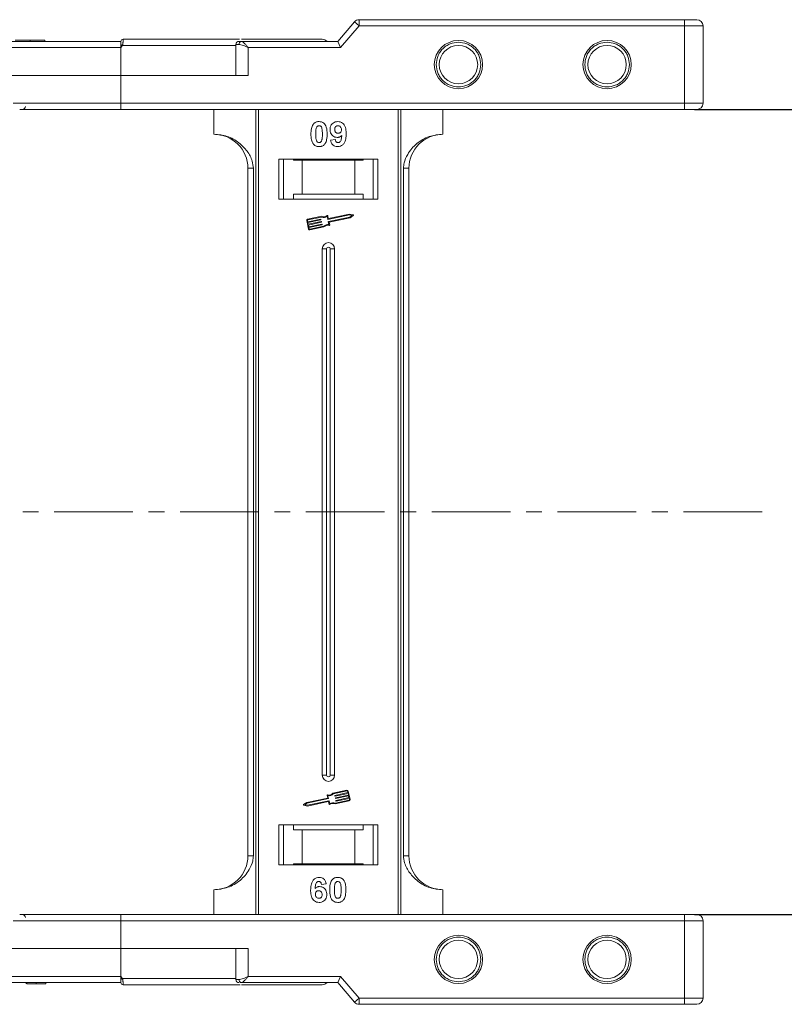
# Model space of a CAD drawing. Header units: millimetres. Extents: x -765 to 710, y 139 to 1172.
# Tile 28 of 76: x 415 to 538, y 366 to 525. Entities that reach past the tile are written whole.
import ezdxf

# ---------------------------------------------------------------- set-up
doc = ezdxf.new("R2010")
doc.units = ezdxf.units.MM
doc.linetypes.add('CENTERX2', pattern=[20.32, 12.7, -2.54, 2.54, -2.54])
doc.styles.get("Standard").update_dxf_attribs({"font": '仿宋_GB2312.ttf', "width": 0.8})
doc.dimstyles.new('副本 ISO-45.1', dxfattribs={"dimtxt": 10, "dimasz": 9, "dimexe": 6.5, "dimexo": 0.625, "dimgap": 2.5, "dimtad": 1, "dimdsep": 46, "dimtxsty": 'Standard', "dimcen": 2.5, "dimadec": 0, "dimazin": 0, "dimtfac": 1, "dimtmove": 0, "dimatfit": 3, "dimfxl": 0, "dimarcsym": 0})

# ---------------------------------------------------------------- blocks, each defined once
blk = doc.blocks.new('*D2843')
at = {"color": 0, "lineweight": -2}
for p, q in [((523.54, 510.49), (577.02, 510.49)), ((570.52, 389.49), (570.52, 501.49)), ((523.54, 380.49), (577.02, 380.49))]:
    blk.add_line(p, q, dxfattribs=at)
at = {"color": 0, "lineweight": 9}
for points in [[(569.02, 501.49), (572.02, 501.49), (570.52, 510.49)], [(569.02, 389.49), (572.02, 389.49), (570.52, 380.49)]]:
    blk.add_solid(points, dxfattribs=at)
at = {"layer": 'Defpoints', "color": 0, "lineweight": 9}
for p in [(522.91, 510.49), (570.52, 510.49), (522.91, 380.49)]:
    blk.add_point(p, dxfattribs=at)
at = {"color": 0, "lineweight": 9, "insert": (563.02, 445.49), "char_height": 10, "attachment_point": 5, "rotation": 90}
blk.add_mtext('130', dxfattribs=at)

msp = doc.modelspace()

# ---------------------------------------------------------------- linework, layer by layer
at = {"color": 7, "linetype": 'Continuous', "lineweight": 15}
for p, q in [((469.373, 523.993), (469.373, 524.993)), ((521.913, 524.993), (469.373, 524.993)), ((521.913, 523.993), (521.913, 524.993)), ((468.614, 524.644), (465.913, 521.493)), ((466.373, 520.493), (469.373, 523.993)), ((469.373, 523.993), (468.614, 524.644)), ((469.373, 523.993), (521.913, 523.993)), ((521.913, 523.993), (521.913, 511.493)), ((524.913, 523.993), (521.913, 523.993)), ((524.913, 511.493), (524.913, 523.993)), ((416.228, 521.493), (416.228, 521.693)), ((418.593, 521.493), (418.593, 521.693)), ((431.263, 521.843), (431.263, 521.843)), ((430.913, 521.493), (382.207, 521.493)), ((383.325, 520.493), (430.913, 520.493)), ((430.913, 521.491), (430.913, 521.493)), ((431.147, 520.843), (430.913, 520.493)), ((430.913, 520.493), (430.913, 515.993)), ((449.476, 520.843), (431.147, 520.843)), ((449.476, 520.993), (449.476, 515.993)), ((449.985, 520.993), (449.476, 520.993)), ((465.913, 521.493), (450.358, 521.493)), ((451.476, 520.493), (466.373, 520.493)), ((451.476, 515.993), (451.476, 520.493)), ((465.913, 521.493), (466.373, 520.493)), ((430.913, 515.993), (411.501, 515.993)), ((430.913, 511.493), (430.913, 515.993)), ((430.913, 515.993), (451.476, 515.993)), ((430.913, 511.493), (413.501, 511.493)), ((521.913, 511.493), (430.913, 511.493)), ((430.913, 510.493), (430.913, 511.493)), ((521.913, 510.493), (430.913, 510.493)), ((445.913, 510.493), (445.913, 506.493)), ((452.706, 510.493), (452.706, 445.493)), ((453.125, 445.493), (453.125, 510.493)), ((475.701, 510.493), (475.701, 445.493)), ((476.12, 445.493), (476.12, 510.493)), ((482.913, 506.493), (482.913, 510.493)), ((524.913, 511.493), (521.913, 511.493)), ((521.913, 510.493), (521.913, 511.493)), ((464.772, 505.537), (465.541, 505.621)), ((472.413, 502.493), (456.413, 502.493)), ((456.413, 502.493), (456.413, 495.993)), ((457.163, 502.493), (457.163, 495.993)), ((458.799, 502.293), (458.799, 502.493)), ((470.027, 502.493), (470.027, 502.293)), ((471.663, 495.993), (471.663, 502.493)), ((472.413, 495.993), (472.413, 502.493)), ((451.413, 500.993), (452.298, 500.993)), ((451.413, 500.993), (451.413, 445.493)), ((452.298, 445.493), (452.298, 500.993)), ((460.163, 502.293), (458.799, 502.293)), ((460.163, 496.793), (460.163, 502.293)), ((468.663, 502.293), (460.163, 502.293)), ((468.663, 502.293), (468.663, 496.793)), ((470.027, 502.293), (468.663, 502.293)), ((476.528, 500.993), (476.528, 445.493)), ((477.413, 500.993), (476.528, 500.993)), ((477.413, 445.493), (477.413, 500.993)), ((458.799, 496.793), (460.163, 496.793)), ((458.799, 495.993), (458.799, 496.793)), ((460.163, 496.793), (468.663, 496.793)), ((468.663, 496.793), (470.027, 496.793)), ((470.027, 496.793), (470.027, 495.993)), ((456.413, 495.993), (472.413, 495.993)), ((463.331, 493.246), (461.052, 492.764)), ((463.319, 493.123), (461.077, 492.65)), ((464.305, 492.762), (464.212, 493.206)), ((464.396, 492.901), (464.308, 493.316)), ((467.802, 493.47), (464.34, 492.739)), ((464.413, 492.394), (467.874, 493.125)), ((467.801, 493.59), (464.431, 492.878)), ((464.523, 492.297), (467.922, 493.015)), ((468.402, 493.472), (467.801, 493.59)), ((468.244, 493.384), (467.802, 493.47)), ((467.874, 493.125), (468.244, 493.384)), ((467.922, 493.015), (468.424, 493.366)), ((460.916, 492.556), (461.208, 491.177)), ((461.031, 492.58), (461.08, 492.35)), ((461.08, 492.35), (463.163, 492.79)), ((463.187, 492.675), (461.104, 492.235)), ((461.104, 492.235), (461.165, 491.948)), ((461.165, 491.948), (463.248, 492.388)), ((463.272, 492.273), (461.189, 491.833)), ((461.189, 491.833), (461.25, 491.546)), ((461.25, 491.546), (463.332, 491.986)), ((463.357, 491.871), (461.274, 491.431)), ((461.274, 491.431), (461.323, 491.201)), ((461.392, 491.156), (463.635, 491.63)), ((461.417, 491.041), (463.695, 491.522)), ((463.197, 492.767), (463.209, 492.71)), ((463.282, 492.365), (463.294, 492.308)), ((463.367, 491.963), (463.379, 491.906)), ((464.484, 491.915), (464.39, 492.359)), ((464.617, 491.853), (464.523, 492.297)), ((463.413, 487.993), (463.413, 445.493)), ((463.413, 487.993), (464.128, 487.993)), ((464.128, 487.993), (464.128, 445.493)), ((464.698, 445.493), (464.698, 487.993)), ((465.413, 487.993), (464.698, 487.993)), ((465.413, 445.493), (465.413, 487.993)), ((451.413, 445.493), (451.413, 389.993)), ((452.298, 389.993), (452.298, 445.493)), ((452.706, 445.493), (452.706, 380.493)), ((453.125, 380.493), (453.125, 445.493)), ((463.413, 445.493), (463.413, 402.993)), ((464.128, 445.493), (464.128, 402.993)), ((464.698, 402.993), (464.698, 445.493)), ((465.413, 402.993), (465.413, 445.493)), ((475.701, 445.493), (475.701, 380.493)), ((476.12, 380.493), (476.12, 445.493)), ((476.528, 445.493), (476.528, 389.993)), ((477.413, 389.993), (477.413, 445.493)), ((464.128, 402.993), (463.413, 402.993)), ((465.413, 402.993), (464.698, 402.993)), ((464.303, 399.303), (460.904, 398.585)), ((464.413, 399.206), (460.952, 398.475)), ((464.209, 399.747), (464.303, 399.303)), ((464.342, 399.685), (464.436, 399.241)), ((467.409, 400.56), (465.131, 400.078)), ((467.434, 400.445), (465.191, 399.971)), ((465.459, 399.637), (465.447, 399.695)), ((465.469, 399.73), (467.552, 400.17)), ((467.576, 400.055), (465.494, 399.615)), ((465.544, 399.235), (465.532, 399.293)), ((465.554, 399.327), (467.637, 399.767)), ((467.661, 399.652), (465.579, 399.212)), ((465.639, 398.925), (467.722, 399.365)), ((467.746, 399.25), (465.663, 398.81)), ((467.552, 400.17), (467.503, 400.399)), ((467.637, 399.767), (467.576, 400.055)), ((467.91, 399.045), (467.618, 400.424)), ((467.722, 399.365), (467.661, 399.652)), ((467.795, 399.02), (467.746, 399.25)), ((460.904, 398.585), (460.402, 398.234)), ((460.424, 398.128), (461.025, 398.01)), ((460.952, 398.475), (460.582, 398.217)), ((460.582, 398.217), (461.024, 398.13)), ((461.024, 398.13), (464.486, 398.862)), ((461.025, 398.01), (464.395, 398.722)), ((464.43, 398.7), (464.518, 398.284)), ((464.521, 398.839), (464.614, 398.395)), ((465.495, 398.355), (467.774, 398.836)), ((465.507, 398.477), (467.749, 398.951)), ((465.629, 398.833), (465.617, 398.89)), ((472.413, 394.993), (456.413, 394.993)), ((456.413, 394.993), (456.413, 388.493)), ((457.163, 394.993), (457.163, 388.493)), ((458.799, 394.193), (458.799, 394.993)), ((470.027, 394.993), (470.027, 394.193)), ((471.663, 388.493), (471.663, 394.993)), ((472.413, 388.493), (472.413, 394.993)), ((460.163, 394.193), (458.799, 394.193)), ((460.163, 388.693), (460.163, 394.193)), ((468.663, 394.193), (460.163, 394.193)), ((468.663, 394.193), (468.663, 388.693)), ((470.027, 394.193), (468.663, 394.193)), ((451.413, 389.993), (452.298, 389.993)), ((476.528, 389.993), (477.413, 389.993)), ((456.413, 388.493), (472.413, 388.493)), ((458.799, 388.693), (460.163, 388.693)), ((458.799, 388.493), (458.799, 388.693)), ((460.163, 388.693), (468.663, 388.693)), ((468.663, 388.693), (470.027, 388.693)), ((470.027, 388.693), (470.027, 388.493)), ((464.054, 385.449), (463.285, 385.365)), ((445.913, 380.493), (445.913, 384.493)), ((482.913, 384.493), (482.913, 380.493)), ((430.913, 380.493), (430.913, 379.493)), ((430.913, 380.493), (521.913, 380.493)), ((521.913, 379.493), (521.913, 380.493)), ((413.501, 379.493), (430.913, 379.493)), ((430.913, 374.993), (430.913, 379.493)), ((430.913, 379.493), (521.913, 379.493)), ((521.913, 379.493), (521.913, 366.993)), ((521.913, 379.493), (524.913, 379.493)), ((524.913, 366.993), (524.913, 379.493)), ((411.501, 374.993), (430.913, 374.993)), ((451.476, 374.993), (430.913, 374.993)), ((430.913, 374.993), (430.913, 370.493)), ((449.476, 374.993), (449.476, 369.993)), ((451.476, 370.493), (451.476, 374.993)), ((430.913, 370.493), (383.325, 370.493)), ((430.913, 370.493), (431.147, 370.143)), ((466.373, 370.493), (451.476, 370.493)), ((465.913, 369.493), (466.373, 370.493)), ((469.373, 366.993), (466.373, 370.493)), ((382.207, 369.493), (430.913, 369.493)), ((415.58, 369.493), (415.58, 369.293)), ((415.689, 369.493), (415.689, 369.293)), ((417.24, 369.493), (417.24, 369.293)), ((418.785, 369.493), (418.785, 369.293)), ((431.147, 370.143), (449.476, 370.143)), ((431.263, 369.143), (431.263, 369.143)), ((449.985, 369.993), (449.476, 369.993)), ((450.146, 369.493), (450.358, 369.493)), ((450.358, 369.493), (465.913, 369.493)), ((465.913, 369.493), (468.614, 366.342)), ((468.614, 366.342), (469.373, 366.993)), ((521.913, 366.993), (469.373, 366.993)), ((469.373, 366.993), (469.373, 365.993)), ((469.373, 365.993), (521.913, 365.993)), ((521.913, 366.993), (524.913, 366.993)), ((521.913, 365.993), (521.913, 366.993))]:
    msp.add_line(p, q, dxfattribs=at)
at = {"color": 1, "linetype": 'CENTERX2', "lineweight": 13}
msp.add_line((534.443, 445.493), (-303.64, 445.493), dxfattribs=at)
at = {"color": 7, "linetype": 'Continuous', "lineweight": 15}
for centre, radius in [((485.413, 517.743), 3.9), ((509.413, 517.743), 3.9), ((485.413, 517.743), 3.1), ((509.413, 517.743), 3.1), ((485.413, 373.243), 3.9), ((509.413, 373.243), 3.9), ((485.413, 373.243), 3.1), ((509.413, 373.243), 3.1)]:
    msp.add_circle(centre, radius, dxfattribs=at)
for centre, radius, start, end in [((469.373, 523.993), 1, 90, 139.39871), ((523.913, 523.993), 1, 0, 90), ((431.263, 521.493), 0.35, 89.99809, 179.99959), ((463.413, 520.843), 1, 41.2946, 90), ((395.369, 453.916), 75.89, 61.87179, 62.07191), ((449.976, 520.993), 0.5, 90, 180), ((450.433, 521.048), 0.451, 99.5202, 187.08135), ((414.985, 510.993), 0.5, 270, 0), ((523.913, 511.493), 1, 270, 0), ((445.913, 500.993), 5.5, 0, 90), ((482.913, 500.993), 5.5, 90, 180), ((463.684, 494.044), 0.99, 248.37041, 302.16635), ((463.684, 494.044), 0.873, 246.11204, 307.44471), ((464.251, 493.304), 0.0587, 11.9297, 127.44471), ((464.425, 492.907), 0.0294, 191.9297, 281.9297), ((468.39, 493.415), 0.0587, 304.95116, 78.90824), ((461.089, 492.592), 0.176, 101.9297, 191.9297), ((461.089, 492.592), 0.0587, 101.9297, 191.9297), ((463.169, 492.761), 0.0294, 11.9297, 101.9297), ((463.181, 492.704), 0.0294, 281.9297, 11.9297), ((463.254, 492.359), 0.0294, 11.9297, 101.9297), ((463.266, 492.302), 0.0294, 281.9297, 11.9297), ((463.339, 491.957), 0.0294, 11.9297, 101.9297), ((463.351, 491.9), 0.0294, 281.9297, 11.9297), ((464.341, 490.935), 0.99, 81.69305, 135.48899), ((464.341, 490.935), 0.873, 76.41469, 137.74736), ((464.334, 492.768), 0.0294, 191.9297, 281.9297), ((464.419, 492.365), 0.0294, 101.9297, 191.9297), ((464.56, 491.841), 0.0587, 256.41469, 11.9297), ((461.38, 491.213), 0.176, 191.9297, 281.9297), ((461.38, 491.213), 0.0587, 191.9297, 281.9297), ((464.413, 487.993), 1, 0, 180), ((464.413, 487.993), 0.285, 0, 180), ((464.413, 402.993), 1, 180, 0), ((464.413, 402.993), 0.285, 180, 0), ((464.266, 399.76), 0.0587, 76.41469, 191.9297), ((464.485, 400.665), 0.873, 256.41469, 317.74736), ((464.485, 400.665), 0.99, 261.69305, 315.48899), ((464.407, 399.235), 0.0294, 281.9297, 11.9297), ((465.475, 399.701), 0.0294, 101.9297, 191.9297), ((465.487, 399.643), 0.0294, 191.9297, 281.9297), ((465.56, 399.299), 0.0294, 101.9297, 191.9297), ((465.572, 399.241), 0.0294, 191.9297, 281.9297), ((467.446, 400.387), 0.176, 11.9297, 101.9297), ((467.446, 400.387), 0.0587, 11.9297, 101.9297), ((460.436, 398.186), 0.0587, 124.95116, 258.90824), ((464.401, 398.694), 0.0294, 11.9297, 101.9297), ((464.492, 398.833), 0.0294, 11.9297, 101.9297), ((464.575, 398.296), 0.0587, 191.9297, 307.44471), ((465.142, 397.557), 0.873, 66.11204, 127.44471), ((465.142, 397.557), 0.99, 68.37041, 122.16635), ((465.645, 398.896), 0.0294, 101.9297, 191.9297), ((465.657, 398.839), 0.0294, 191.9297, 281.9297), ((467.737, 399.008), 0.0587, 281.9297, 11.9297), ((467.737, 399.008), 0.176, 281.9297, 11.9297), ((445.913, 389.993), 5.5, 270, 0), ((482.913, 389.993), 5.5, 180, 270), ((414.985, 379.993), 0.5, 0, 90), ((523.913, 379.493), 1, 0, 90), ((395.369, 437.07), 75.89, 297.92809, 298.12821), ((431.263, 369.493), 0.35, 180.00041, 270.00191), ((449.976, 369.993), 0.5, 180, 270), ((450.433, 369.937), 0.451, 172.91865, 260.4798), ((463.413, 370.143), 1, 270, 319.04573), ((469.373, 366.993), 1, 220.60129, 270), ((523.913, 366.993), 1, 270, 0)]:
    msp.add_arc(centre, radius, start, end, dxfattribs=at)
for points, knots in [([(523.913, 524.993), (523.886, 524.993), (523.845, 524.993), (523.596, 524.993), (523.337, 524.993), (523.019, 524.993), (522.553, 524.993), (522.165, 524.993), (521.913, 524.993)], [0, 0, 0, 0, 0.2394429, 0.3698071, 0.5000001, 0.6303641, 0.7605571, 1, 1, 1, 1]), ([(416.228, 521.693), (416.094, 521.693), (415.691, 521.693), (415.03, 521.693), (414.409, 521.693), (413.984, 521.693), (413.858, 521.693), (413.851, 521.693), (413.849, 521.693)], [0, 0, 0, 0, 0.1021706, 0.3092201, 0.51365, 0.6922749, 0.9324126, 1, 1, 1, 1]), ([(418.593, 521.693), (418.589, 521.693), (418.579, 521.693), (418.437, 521.693), (418.045, 521.693), (417.471, 521.693), (416.832, 521.693), (416.41, 521.693), (416.228, 521.693)], [0, 0, 0, 0, 0.1018882, 0.3073435, 0.4929627, 0.6786474, 0.8607914, 1, 1, 1, 1]), ([(431.263, 521.843), (431.263, 521.836), (431.264, 521.822), (431.263, 521.72), (431.261, 521.574), (431.25, 521.39), (431.23, 521.208), (431.201, 521.021), (431.164, 520.899), (431.147, 520.843)], [0, 0, 0, 0, 0.1718456, 0.312445, 0.4991009, 0.6298393, 0.7575038, 0.8890244, 1, 1, 1, 1]), ([(450.075, 521.843), (449.686, 521.843), (448.472, 521.843), (446.093, 521.843), (442.88, 521.843), (439.229, 521.843), (435.242, 521.843), (432.576, 521.843), (431.263, 521.843)], [0, 0, 0, 0, 0.0761662, 0.2372998, 0.3984073, 0.6046388, 0.8052959, 1, 1, 1, 1]), ([(463.413, 521.843), (463.367, 521.843), (463.273, 521.843), (462.503, 521.843), (461.337, 521.843), (459.865, 521.843), (458.219, 521.843), (456.271, 521.843), (453.774, 521.843), (451.624, 521.843), (450.361, 521.843)], [0, 0, 0, 0, 0.1309531, 0.2659015, 0.4045794, 0.5129439, 0.6212909, 0.7319266, 0.8425444, 1, 1, 1, 1]), ([(430.913, 520.967), (430.913, 521.06), (430.913, 521.245), (430.913, 521.407), (430.913, 521.437), (430.913, 521.446)], [0, 0, 0, 0, 0.412717, 0.8254516, 1, 1, 1, 1]), ([(451.476, 520.493), (451.206, 520.609), (450.788, 520.79), (450.29, 520.961), (450.08, 520.983), (449.985, 520.993)], [0, 0, 0, 0, 0.4984129, 0.772928, 1, 1, 1, 1]), ([(450.358, 521.493), (450.241, 521.493), (450.115, 521.493), (450.08, 521.493), (450.078, 521.493)], [0, 0, 0, 0, 0.93147, 1, 1, 1, 1]), ([(450.358, 521.493), (450.426, 521.476), (450.57, 521.44), (450.849, 521.19), (451.158, 520.86), (451.37, 520.615), (451.476, 520.493)], [0, 0, 0, 0, 0.2343503, 0.4981953, 0.748869, 1, 1, 1, 1]), ([(481.813, 517.743), (481.861, 518.196), (481.936, 518.894), (482.384, 519.734), (482.849, 520.306), (483.422, 520.774), (484.261, 521.208), (485.413, 521.43), (486.565, 521.208), (487.404, 520.774), (487.976, 520.306), (488.442, 519.734), (488.89, 518.895), (488.965, 518.196), (489.013, 517.743)], [0, 0, 0, 0, 0.11972147, 0.18483695, 0.24999998, 0.31511548, 0.38027853, 0.5, 0.61972147, 0.68483695, 0.74999998, 0.81511548, 0.88027853, 1, 1, 1, 1]), ([(505.813, 517.743), (505.861, 518.196), (505.936, 518.894), (506.384, 519.734), (506.849, 520.306), (507.422, 520.774), (508.261, 521.208), (509.413, 521.43), (510.565, 521.208), (511.404, 520.774), (511.976, 520.306), (512.442, 519.734), (512.89, 518.895), (512.965, 518.196), (513.013, 517.743)], [0, 0, 0, 0, 0.11972147, 0.18483695, 0.24999998, 0.31511548, 0.38027853, 0.5, 0.61972147, 0.68483695, 0.74999998, 0.81511548, 0.88027853, 1, 1, 1, 1]), ([(489.013, 517.743), (488.965, 517.29), (488.89, 516.591), (488.442, 515.752), (487.977, 515.18), (487.404, 514.712), (486.565, 514.278), (485.413, 514.056), (484.261, 514.278), (483.422, 514.712), (482.85, 515.18), (482.384, 515.752), (481.936, 516.591), (481.861, 517.29), (481.813, 517.743)], [0, 0, 0, 0, 0.11972147, 0.18483695, 0.24999998, 0.31511548, 0.38027853, 0.5, 0.61972147, 0.68483695, 0.74999998, 0.81511548, 0.88027853, 1, 1, 1, 1]), ([(513.013, 517.743), (512.965, 517.29), (512.89, 516.591), (512.442, 515.752), (511.977, 515.18), (511.404, 514.712), (510.565, 514.278), (509.413, 514.056), (508.261, 514.278), (507.422, 514.712), (506.85, 515.18), (506.384, 515.752), (505.936, 516.591), (505.861, 517.29), (505.813, 517.743)], [0, 0, 0, 0, 0.11972147, 0.18483695, 0.24999998, 0.31511548, 0.38027853, 0.5, 0.61972147, 0.68483695, 0.74999998, 0.81511548, 0.88027853, 1, 1, 1, 1]), ([(430.913, 510.493), (429.592, 510.493), (426.909, 510.493), (422.885, 510.493), (419.215, 510.493), (416.425, 510.493), (415.024, 510.493), (414.561, 510.493)], [0, 0, 0, 0, 0.2309632, 0.4690891, 0.7139221, 0.9052997, 1, 1, 1, 1]), ([(523.913, 510.493), (523.886, 510.493), (523.845, 510.493), (523.596, 510.493), (523.337, 510.493), (523.019, 510.493), (522.553, 510.493), (522.165, 510.493), (521.913, 510.493)], [0, 0, 0, 0, 0.23944295, 0.36963586, 0.49999992, 0.63019291, 0.76055705, 1, 1, 1, 1]), ([(461.593, 506.52), (461.595, 506.654), (461.6, 506.957), (461.672, 507.486), (461.812, 507.908), (461.971, 508.115), (461.988, 508.138)], [0, 0, 0, 0, 0.2367308, 0.5375555, 0.9496679, 1, 1, 1, 1]), ([(461.988, 508.138), (462.033, 508.188), (462.123, 508.29), (462.292, 508.406), (462.48, 508.489), (462.65, 508.527), (462.791, 508.542), (462.864, 508.543), (462.9, 508.544)], [0, 0, 0, 0, 0.1937762, 0.3936, 0.5878635, 0.7889077, 0.894169, 1, 1, 1, 1]), ([(462.362, 506.52), (462.362, 506.587), (462.363, 506.72), (462.369, 506.901), (462.379, 507.062), (462.393, 507.204), (462.412, 507.346), (462.436, 507.438), (462.447, 507.485)], [0, 0, 0, 0, 0.2059417, 0.4119594, 0.558149, 0.7045024, 0.8518015, 1, 1, 1, 1]), ([(462.447, 507.485), (462.471, 507.554), (462.509, 507.666), (462.617, 507.792), (462.741, 507.858), (462.84, 507.875), (462.894, 507.877), (462.9, 507.878)], [0, 0, 0, 0, 0.33480351, 0.54256063, 0.75038199, 0.9707212, 1, 1, 1, 1]), ([(462.9, 508.544), (463.035, 508.534), (463.307, 508.514), (463.66, 508.315), (463.931, 508.022), (464.183, 507.421), (464.197, 506.898), (464.208, 506.512)], [0, 0, 0, 0, 0.147566, 0.2966882, 0.4312776, 0.580404, 1, 1, 1, 1]), ([(462.9, 507.878), (462.957, 507.872), (463.059, 507.862), (463.191, 507.786), (463.304, 507.638), (463.4, 507.363), (463.434, 506.971), (463.437, 506.671), (463.439, 506.52)], [0, 0, 0, 0, 0.10461361, 0.18881412, 0.27351189, 0.44412695, 0.71948087, 1, 1, 1, 1]), ([(464.669, 507.24), (464.677, 507.374), (464.693, 507.644), (464.86, 508.024), (465.14, 508.32), (465.511, 508.514), (465.785, 508.534), (465.927, 508.544)], [0, 0, 0, 0, 0.1979267, 0.3977284, 0.5974133, 0.7905838, 1, 1, 1, 1]), ([(465.851, 505.98), (465.716, 505.992), (465.444, 506.017), (465.093, 506.234), (464.825, 506.539), (464.687, 506.894), (464.675, 507.135), (464.669, 507.24)], [0, 0, 0, 0, 0.2101886, 0.42177326, 0.62360346, 0.83703437, 1, 1, 1, 1]), ([(465.439, 507.279), (465.443, 507.366), (465.449, 507.504), (465.524, 507.683), (465.633, 507.79), (465.776, 507.864), (465.883, 507.873), (465.943, 507.878)], [0, 0, 0, 0, 0.29132017, 0.46553926, 0.64163153, 0.79866396, 1, 1, 1, 1]), ([(465.981, 506.647), (465.914, 506.653), (465.788, 506.664), (465.624, 506.757), (465.513, 506.889), (465.448, 507.069), (465.442, 507.201), (465.439, 507.279)], [0, 0, 0, 0, 0.2139369, 0.3980753, 0.5830907, 0.7516657, 1, 1, 1, 1]), ([(465.927, 508.544), (466.063, 508.534), (466.334, 508.512), (466.695, 508.31), (466.986, 508.005), (467.226, 507.47), (467.281, 506.961), (467.284, 506.606), (467.285, 506.547)], [0, 0, 0, 0, 0.148288, 0.2977445, 0.4437132, 0.6077915, 0.9347078, 1, 1, 1, 1]), ([(465.943, 507.878), (466.01, 507.87), (466.147, 507.856), (466.322, 507.739), (466.45, 507.581), (466.507, 507.398), (466.513, 507.278), (466.516, 507.222)], [0, 0, 0, 0, 0.2079545, 0.4204057, 0.6273197, 0.8277075, 1, 1, 1, 1]), ([(466.516, 507.222), (466.511, 507.143), (466.503, 507.01), (466.417, 506.841), (466.297, 506.731), (466.147, 506.658), (466.037, 506.65), (465.981, 506.647)], [0, 0, 0, 0, 0.2673945, 0.4472142, 0.6271221, 0.8130653, 1, 1, 1, 1]), ([(452.298, 500.993), (452.255, 501.384), (452.144, 502.382), (451.32, 503.836), (449.95, 505.249), (448.085, 506.286), (446.634, 506.424), (445.913, 506.493)], [0, 0, 0, 0, 0.12571337, 0.32127574, 0.5244662, 0.76348402, 1, 1, 1, 1]), ([(461.985, 504.904), (461.946, 504.958), (461.866, 505.068), (461.758, 505.305), (461.668, 505.612), (461.618, 505.949), (461.596, 506.253), (461.594, 506.431), (461.593, 506.52)], [0, 0, 0, 0, 0.11844057, 0.2393457, 0.45959323, 0.68492476, 0.84223987, 1, 1, 1, 1]), ([(462.9, 505.16), (462.832, 505.168), (462.722, 505.181), (462.594, 505.269), (462.489, 505.422), (462.397, 505.696), (462.368, 506.086), (462.364, 506.375), (462.362, 506.52)], [0, 0, 0, 0, 0.1253702, 0.2022903, 0.2791788, 0.4647576, 0.7305818, 1, 1, 1, 1]), ([(463.439, 506.52), (463.438, 506.453), (463.437, 506.32), (463.431, 506.139), (463.421, 505.978), (463.407, 505.835), (463.389, 505.692), (463.365, 505.599), (463.353, 505.552)], [0, 0, 0, 0, 0.2052705, 0.4106164, 0.5571497, 0.7038442, 0.8514711, 1, 1, 1, 1]), ([(464.208, 506.512), (464.206, 506.379), (464.2, 506.075), (464.13, 505.557), (463.991, 505.137), (463.835, 504.929), (463.812, 504.899)], [0, 0, 0, 0, 0.2372812, 0.5385907, 0.9326774, 1, 1, 1, 1]), ([(465.541, 505.621), (465.555, 505.541), (465.575, 505.418), (465.665, 505.274), (465.77, 505.197), (465.877, 505.164), (465.943, 505.161), (465.968, 505.16)], [0, 0, 0, 0, 0.3447142, 0.5290593, 0.7142089, 0.8921959, 1, 1, 1, 1]), ([(466.574, 506.315), (466.528, 506.266), (466.434, 506.167), (466.287, 506.079), (466.161, 506.027), (466.062, 505.999), (465.958, 505.984), (465.887, 505.981), (465.851, 505.98)], [0, 0, 0, 0, 0.24349124, 0.49626585, 0.61820988, 0.7417038, 0.87015842, 1, 1, 1, 1]), ([(467.285, 506.547), (467.282, 506.413), (467.273, 506.012), (467.183, 505.456), (466.904, 504.948), (466.558, 504.645), (466.188, 504.507), (465.954, 504.497), (465.87, 504.493)], [0, 0, 0, 0, 0.1423372, 0.4291269, 0.5899433, 0.7512055, 0.9098946, 1, 1, 1, 1]), ([(465.968, 505.16), (466.022, 505.165), (466.131, 505.176), (466.282, 505.275), (466.423, 505.445), (466.533, 505.807), (466.557, 506.108), (466.574, 506.315)], [0, 0, 0, 0, 0.1120155, 0.2243547, 0.3677679, 0.565827, 1, 1, 1, 1]), ([(482.913, 506.493), (482.153, 506.417), (480.633, 506.264), (478.611, 505.074), (477.279, 503.523), (476.619, 502.079), (476.552, 501.287), (476.528, 500.993)], [0, 0, 0, 0, 0.2490962, 0.4982428, 0.745205, 0.90541, 1, 1, 1, 1]), ([(462.9, 504.493), (462.833, 504.495), (462.699, 504.5), (462.501, 504.543), (462.31, 504.621), (462.165, 504.72), (462.058, 504.818), (462.01, 504.875), (461.985, 504.904)], [0, 0, 0, 0, 0.1926347, 0.388697, 0.5820148, 0.7830443, 0.8909593, 1, 1, 1, 1]), ([(463.353, 505.552), (463.329, 505.483), (463.292, 505.372), (463.184, 505.246), (463.062, 505.18), (462.963, 505.162), (462.909, 505.16), (462.9, 505.16)], [0, 0, 0, 0, 0.3336776, 0.5404125, 0.7472639, 0.9612091, 1, 1, 1, 1]), ([(463.812, 504.899), (463.768, 504.849), (463.678, 504.747), (463.509, 504.631), (463.32, 504.548), (463.151, 504.51), (463.009, 504.495), (462.937, 504.494), (462.9, 504.493)], [0, 0, 0, 0, 0.1937693, 0.3935642, 0.587886, 0.7891312, 0.8942826, 1, 1, 1, 1]), ([(465.87, 504.493), (465.734, 504.504), (465.488, 504.524), (465.175, 504.706), (464.932, 504.986), (464.818, 505.284), (464.782, 505.483), (464.772, 505.537)], [0, 0, 0, 0, 0.2427882, 0.4388655, 0.6348012, 0.9009361, 1, 1, 1, 1]), ([(445.913, 384.493), (446.673, 384.569), (448.193, 384.722), (450.215, 385.912), (451.547, 387.462), (452.207, 388.907), (452.274, 389.699), (452.298, 389.993)], [0, 0, 0, 0, 0.24909619, 0.49824278, 0.74520496, 0.90540997, 1, 1, 1, 1]), ([(476.528, 389.993), (476.571, 389.602), (476.682, 388.604), (477.506, 387.149), (478.876, 385.737), (480.741, 384.7), (482.192, 384.562), (482.913, 384.493)], [0, 0, 0, 0, 0.1257134, 0.3212757, 0.5244662, 0.763484, 1, 1, 1, 1]), ([(461.541, 384.439), (461.544, 384.572), (461.553, 384.974), (461.643, 385.53), (461.922, 386.038), (462.268, 386.341), (462.638, 386.479), (462.872, 386.489), (462.956, 386.493)], [0, 0, 0, 0, 0.1423372, 0.4291269, 0.5899433, 0.7512055, 0.9098946, 1, 1, 1, 1]), ([(462.956, 386.493), (463.092, 386.482), (463.338, 386.463), (463.651, 386.279), (463.892, 386.002), (464.008, 385.705), (464.044, 385.506), (464.054, 385.449)], [0, 0, 0, 0, 0.24269082, 0.43900235, 0.63500599, 0.89505866, 1, 1, 1, 1]), ([(465.014, 386.087), (465.058, 386.137), (465.148, 386.239), (465.317, 386.354), (465.506, 386.437), (465.675, 386.475), (465.817, 386.49), (465.889, 386.492), (465.926, 386.493)], [0, 0, 0, 0, 0.1937762, 0.3936, 0.5878635, 0.7889077, 0.894169, 1, 1, 1, 1]), ([(465.926, 386.493), (465.993, 386.491), (466.127, 386.486), (466.325, 386.442), (466.516, 386.365), (466.661, 386.266), (466.768, 386.168), (466.816, 386.111), (466.841, 386.082)], [0, 0, 0, 0, 0.1926273, 0.3886837, 0.5820134, 0.7832006, 0.8910383, 1, 1, 1, 1]), ([(462.858, 385.826), (462.804, 385.821), (462.695, 385.81), (462.543, 385.71), (462.401, 385.538), (462.293, 385.176), (462.269, 384.876), (462.252, 384.671)], [0, 0, 0, 0, 0.1120492, 0.2243802, 0.3701146, 0.5702758, 1, 1, 1, 1]), ([(462.252, 384.671), (462.298, 384.719), (462.393, 384.817), (462.538, 384.909), (462.665, 384.958), (462.764, 384.986), (462.868, 385.002), (462.939, 385.005), (462.975, 385.006)], [0, 0, 0, 0, 0.2436536, 0.4957602, 0.6178923, 0.7415029, 0.8700251, 1, 1, 1, 1]), ([(463.285, 385.365), (463.272, 385.442), (463.253, 385.564), (463.162, 385.709), (463.057, 385.789), (462.949, 385.822), (462.883, 385.825), (462.858, 385.826)], [0, 0, 0, 0, 0.33384, 0.5245467, 0.7163724, 0.8918244, 1, 1, 1, 1]), ([(462.975, 385.006), (463.11, 384.993), (463.383, 384.969), (463.731, 384.753), (463.997, 384.451), (464.138, 384.098), (464.151, 383.855), (464.157, 383.746)], [0, 0, 0, 0, 0.2102159, 0.4219747, 0.6200164, 0.8310369, 1, 1, 1, 1]), ([(464.618, 384.474), (464.62, 384.607), (464.626, 384.91), (464.698, 385.438), (464.839, 385.858), (464.997, 386.064), (465.014, 386.087)], [0, 0, 0, 0, 0.2373811, 0.5389182, 0.9490817, 1, 1, 1, 1]), ([(465.387, 384.466), (465.388, 384.532), (465.389, 384.666), (465.395, 384.847), (465.405, 385.008), (465.419, 385.151), (465.437, 385.294), (465.461, 385.387), (465.473, 385.434)], [0, 0, 0, 0, 0.20527, 0.4106157, 0.5571475, 0.7038444, 0.8514751, 1, 1, 1, 1]), ([(465.473, 385.434), (465.497, 385.503), (465.535, 385.615), (465.643, 385.741), (465.767, 385.807), (465.866, 385.824), (465.92, 385.826), (465.926, 385.826)], [0, 0, 0, 0, 0.3348035, 0.5425606, 0.750382, 0.9707212, 1, 1, 1, 1]), ([(465.926, 385.826), (465.983, 385.82), (466.084, 385.81), (466.213, 385.736), (466.323, 385.595), (466.423, 385.324), (466.459, 384.928), (466.463, 384.621), (466.464, 384.466)], [0, 0, 0, 0, 0.10564606, 0.18622129, 0.26704196, 0.43154058, 0.71270762, 1, 1, 1, 1]), ([(466.841, 386.082), (466.88, 386.028), (466.96, 385.918), (467.065, 385.686), (467.155, 385.391), (467.205, 385.06), (467.23, 384.75), (467.232, 384.561), (467.234, 384.466)], [0, 0, 0, 0, 0.118432, 0.2393289, 0.4494336, 0.6641784, 0.8318201, 1, 1, 1, 1]), ([(462.899, 382.442), (462.763, 382.452), (462.492, 382.474), (462.132, 382.675), (461.84, 382.98), (461.6, 383.516), (461.545, 384.026), (461.542, 384.381), (461.541, 384.439)], [0, 0, 0, 0, 0.1482689, 0.2976473, 0.4424214, 0.6078512, 0.9356585, 1, 1, 1, 1]), ([(462.31, 383.764), (462.315, 383.846), (462.323, 383.982), (462.415, 384.152), (462.537, 384.26), (462.685, 384.329), (462.793, 384.336), (462.845, 384.339)], [0, 0, 0, 0, 0.27672092, 0.45687046, 0.63700743, 0.8240683, 1, 1, 1, 1]), ([(462.883, 383.108), (462.816, 383.115), (462.679, 383.13), (462.503, 383.247), (462.377, 383.404), (462.319, 383.586), (462.313, 383.706), (462.31, 383.764)], [0, 0, 0, 0, 0.2079047, 0.4199807, 0.6306256, 0.821735, 1, 1, 1, 1]), ([(462.845, 384.339), (462.913, 384.334), (463.038, 384.324), (463.198, 384.229), (463.317, 384.094), (463.379, 383.91), (463.385, 383.777), (463.387, 383.707)], [0, 0, 0, 0, 0.2137567, 0.3949441, 0.5765849, 0.7773109, 1, 1, 1, 1]), ([(463.387, 383.707), (463.383, 383.621), (463.377, 383.483), (463.304, 383.304), (463.193, 383.195), (463.049, 383.121), (462.942, 383.113), (462.883, 383.108)], [0, 0, 0, 0, 0.28869741, 0.46355259, 0.63994173, 0.80180841, 1, 1, 1, 1]), ([(464.157, 383.746), (464.149, 383.612), (464.133, 383.342), (463.968, 382.96), (463.682, 382.661), (463.309, 382.47), (463.036, 382.451), (462.899, 382.442)], [0, 0, 0, 0, 0.1978309, 0.3972998, 0.5989102, 0.7987412, 1, 1, 1, 1]), ([(465.926, 382.442), (465.791, 382.452), (465.519, 382.472), (465.165, 382.67), (464.877, 382.984), (464.644, 383.595), (464.629, 384.115), (464.618, 384.474)], [0, 0, 0, 0, 0.1475277, 0.2965695, 0.43214, 0.6087374, 1, 1, 1, 1]), ([(465.926, 383.108), (465.858, 383.116), (465.748, 383.129), (465.619, 383.216), (465.516, 383.366), (465.423, 383.638), (465.394, 384.028), (465.389, 384.319), (465.387, 384.466)], [0, 0, 0, 0, 0.125351, 0.2021974, 0.2791824, 0.4597421, 0.727968, 1, 1, 1, 1]), ([(466.379, 383.501), (466.355, 383.432), (466.317, 383.32), (466.21, 383.195), (466.088, 383.129), (465.989, 383.111), (465.934, 383.109), (465.926, 383.108)], [0, 0, 0, 0, 0.3336776, 0.5404125, 0.7472639, 0.9612091, 1, 1, 1, 1]), ([(466.464, 384.466), (466.464, 384.399), (466.463, 384.266), (466.457, 384.085), (466.447, 383.924), (466.433, 383.782), (466.414, 383.64), (466.39, 383.547), (466.379, 383.501)], [0, 0, 0, 0, 0.2059417, 0.4119594, 0.558149, 0.7045024, 0.8518015, 1, 1, 1, 1]), ([(467.234, 384.466), (467.231, 384.332), (467.226, 384.029), (467.156, 383.509), (467.018, 383.086), (466.86, 382.878), (466.838, 382.848)], [0, 0, 0, 0, 0.2366286, 0.5373614, 0.9329864, 1, 1, 1, 1]), ([(466.838, 382.848), (466.793, 382.798), (466.703, 382.696), (466.534, 382.58), (466.346, 382.497), (466.176, 382.459), (466.035, 382.444), (465.962, 382.442), (465.926, 382.442)], [0, 0, 0, 0, 0.1937693, 0.3935642, 0.587886, 0.7891312, 0.8942826, 1, 1, 1, 1]), ([(414.561, 380.493), (415.024, 380.493), (416.425, 380.493), (419.215, 380.493), (422.884, 380.493), (426.909, 380.493), (429.592, 380.493), (430.913, 380.493)], [0, 0, 0, 0, 0.0946691, 0.2860776, 0.5308835, 0.7690229, 1, 1, 1, 1]), ([(521.913, 380.493), (522.165, 380.493), (522.553, 380.493), (523.019, 380.493), (523.337, 380.493), (523.596, 380.493), (523.845, 380.493), (523.886, 380.493), (523.913, 380.493)], [0, 0, 0, 0, 0.2394429, 0.3696359, 0.4999999, 0.6301929, 0.7605571, 1, 1, 1, 1]), ([(481.813, 373.243), (481.861, 373.696), (481.936, 374.394), (482.384, 375.234), (482.849, 375.806), (483.422, 376.274), (484.261, 376.708), (485.413, 376.93), (486.565, 376.708), (487.404, 376.274), (487.976, 375.806), (488.442, 375.234), (488.89, 374.395), (488.965, 373.696), (489.013, 373.243)], [0, 0, 0, 0, 0.1197215, 0.184837, 0.25, 0.3151155, 0.3802785, 0.5, 0.6197215, 0.684837, 0.75, 0.8151155, 0.8802785, 1, 1, 1, 1]), ([(505.813, 373.243), (505.861, 373.696), (505.936, 374.394), (506.384, 375.234), (506.849, 375.806), (507.422, 376.274), (508.261, 376.708), (509.413, 376.93), (510.565, 376.708), (511.404, 376.274), (511.976, 375.806), (512.442, 375.234), (512.89, 374.395), (512.965, 373.696), (513.013, 373.243)], [0, 0, 0, 0, 0.1197215, 0.184837, 0.25, 0.3151155, 0.3802785, 0.5, 0.6197215, 0.684837, 0.75, 0.8151155, 0.8802785, 1, 1, 1, 1]), ([(489.013, 373.243), (488.965, 372.79), (488.89, 372.091), (488.442, 371.252), (487.977, 370.68), (487.404, 370.212), (486.565, 369.778), (485.413, 369.556), (484.261, 369.778), (483.422, 370.212), (482.85, 370.68), (482.384, 371.252), (481.936, 372.091), (481.861, 372.79), (481.813, 373.243)], [0, 0, 0, 0, 0.1197215, 0.184837, 0.25, 0.3151155, 0.3802785, 0.5, 0.6197215, 0.684837, 0.75, 0.8151155, 0.8802785, 1, 1, 1, 1]), ([(513.013, 373.243), (512.965, 372.79), (512.89, 372.091), (512.442, 371.252), (511.977, 370.68), (511.404, 370.212), (510.565, 369.778), (509.413, 369.556), (508.261, 369.778), (507.422, 370.212), (506.85, 370.68), (506.384, 371.252), (505.936, 372.091), (505.861, 372.79), (505.813, 373.243)], [0, 0, 0, 0, 0.1197215, 0.184837, 0.25, 0.3151155, 0.3802785, 0.5, 0.6197215, 0.684837, 0.75, 0.8151155, 0.8802785, 1, 1, 1, 1]), ([(449.985, 369.993), (450.08, 370.003), (450.29, 370.024), (450.788, 370.196), (451.206, 370.377), (451.476, 370.493)], [0, 0, 0, 0, 0.2270634, 0.5015869, 1, 1, 1, 1]), ([(451.476, 370.493), (451.37, 370.37), (451.158, 370.125), (450.849, 369.796), (450.57, 369.546), (450.426, 369.51), (450.358, 369.493)], [0, 0, 0, 0, 0.2515188, 0.5017844, 0.7656323, 1, 1, 1, 1]), ([(415.689, 369.293), (415.743, 369.293), (415.851, 369.293), (416.155, 369.293), (416.62, 369.293), (417.006, 369.293), (417.24, 369.293)], [0, 0, 0, 0, 0.2064605, 0.4135145, 0.6452106, 1, 1, 1, 1]), ([(417.24, 369.293), (417.374, 369.293), (417.678, 369.293), (418.13, 369.293), (418.489, 369.293), (418.743, 369.293), (418.768, 369.293), (418.785, 369.293)], [0, 0, 0, 0, 0.1552919, 0.3531453, 0.543243, 0.704067, 1, 1, 1, 1]), ([(430.913, 369.493), (430.913, 369.504), (430.913, 369.526), (430.913, 369.699), (430.913, 369.884), (430.913, 370), (430.913, 370.018)], [0, 0, 0, 0, 0.3133566, 0.6267132, 0.9400698, 1, 1, 1, 1]), ([(431.147, 370.143), (431.164, 370.086), (431.201, 369.963), (431.23, 369.777), (431.25, 369.595), (431.261, 369.412), (431.263, 369.266), (431.264, 369.164), (431.263, 369.15), (431.263, 369.143)], [0, 0, 0, 0, 0.11199725, 0.24484387, 0.3691679, 0.50089869, 0.68753328, 0.82813816, 1, 1, 1, 1]), ([(431.263, 369.143), (432.576, 369.143), (435.242, 369.143), (439.23, 369.143), (442.877, 369.143), (446.103, 369.143), (448.449, 369.143), (449.728, 369.143), (450.143, 369.143)], [0, 0, 0, 0, 0.1944844, 0.3949143, 0.6008774, 0.7618194, 0.9227353, 1, 1, 1, 1]), ([(450.361, 369.143), (450.765, 369.143), (452.07, 369.143), (454.86, 369.143), (457.666, 369.143), (459.865, 369.143), (461.337, 369.143), (462.503, 369.143), (463.273, 369.143), (463.367, 369.143), (463.413, 369.143)], [0, 0, 0, 0, 0.04950076, 0.15984321, 0.38025524, 0.48835012, 0.59642747, 0.73477581, 0.86938859, 1, 1, 1, 1]), ([(521.913, 365.993), (522.165, 365.993), (522.553, 365.993), (523.019, 365.993), (523.337, 365.993), (523.596, 365.993), (523.845, 365.993), (523.886, 365.993), (523.913, 365.993)], [0, 0, 0, 0, 0.2394429, 0.3698071, 0.5000001, 0.6303641, 0.7605571, 1, 1, 1, 1])]:
    msp.add_open_spline(points, degree=3, knots=knots, dxfattribs=at)
for points in [[(430.913, 520.493), (430.913, 520.576), (430.913, 520.741), (430.913, 520.892), (430.913, 520.967)], [(430.913, 370.018), (430.913, 370.094), (430.913, 370.244), (430.913, 370.41), (430.913, 370.493)]]:
    msp.add_open_spline(points, degree=3, dxfattribs=at)

# ---------------------------------------------------------------- dimensions: what is measured, and where the dimension line sits
at = {"color": 5, "lineweight": 9}
dim = msp.add_linear_dim(base=(570.518, 510.493), p1=(522.913, 380.493), p2=(522.913, 510.493), angle=90, dimstyle='副本 ISO-45.1', dxfattribs=at)
dim.commit()
dim.dimension.update_dxf_attribs({"geometry": '*D2843', "text_midpoint": (563.018, 445.493)})

doc.saveas('drawing.dxf')
